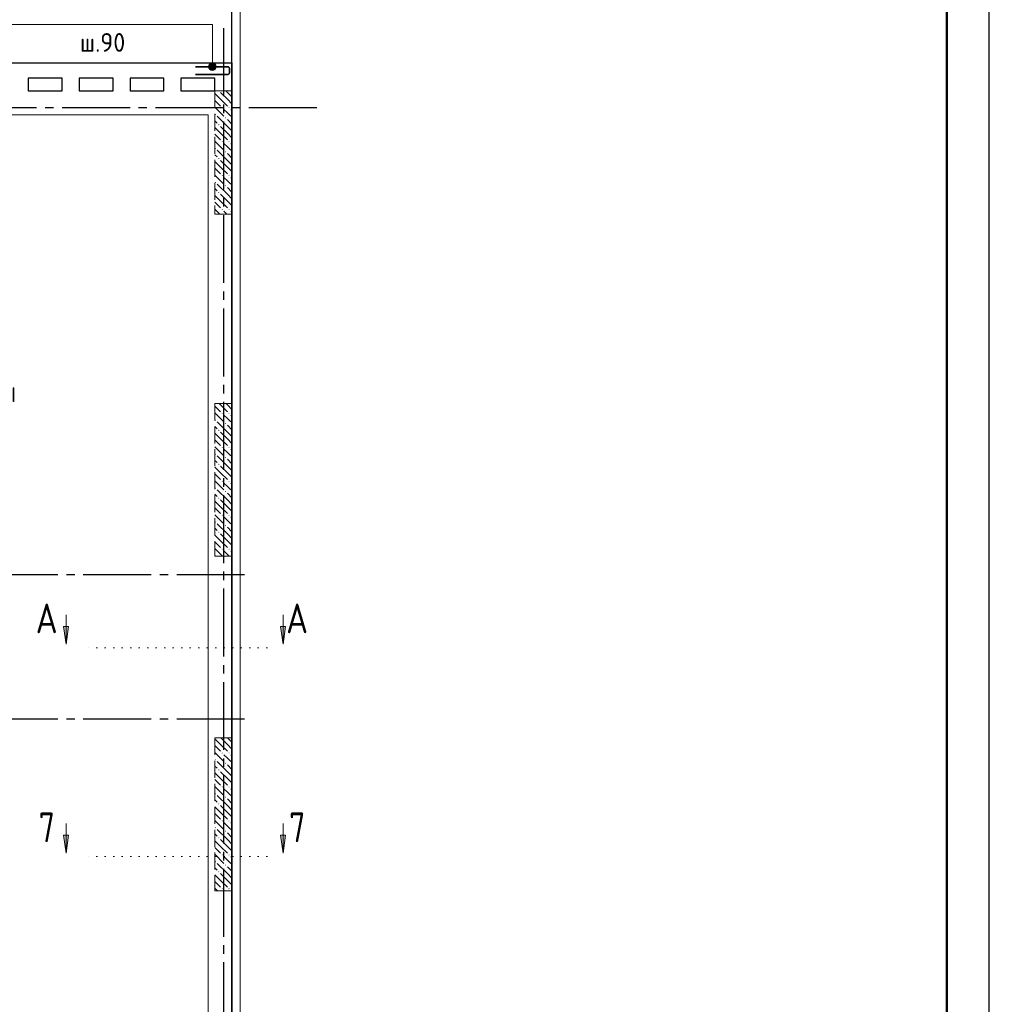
# Model space of a CAD drawing. Header units: millimetres. Extents: x 0 to 43617, y 0 to 59400.
# Tile 19 of 29: x 30574 to 42000, y 13973 to 25570. Entities that reach past the tile are written whole.
import ezdxf

# ---------------------------------------------------------------- set-up
doc = ezdxf.new("R2010")
doc.units = ezdxf.units.MM
for name, pattern in [('______2', [270, 200, -70]), ('______5', [1100, 800, -100, 100, -100]), ('______9', [100, 0, -100])]:
    doc.linetypes.add(name, pattern=pattern)
for name, color, linetype, lineweight in [('Standard', 7, 'Continuous', 25), ('ЖБ Пилон', 180, 'Continuous', 25), ('Обрамление П-обр. равн.', 7, 'Continuous', 25), ('Оси', 40, '______5', 18), ('Позиционная метка линия выноска', 7, 'Continuous', 13), ('Позиционная метка номер позиции', 7, 'Continuous', 13), ('Примечания', 7, 'Continuous', 25), ('Сечения символ', 7, 'Continuous', 25)]:
    doc.layers.add(name, color=color, linetype=linetype, lineweight=lineweight)
doc.layers.add('ЖБ Перекрытие верхний уровень', color=7, linetype='Continuous', lineweight=25, true_color=0xe0e0ff)
doc.styles.add('GOST 2.304-81', font='txt')
doc.styles.add('ISOCPEUR', font='txt')

msp = doc.modelspace()

# ---------------------------------------------------------------- hatches: boundary and pattern name
at = {"layer": 'ЖБ Пилон', "linetype": 'Continuous', "lineweight": 18, "transparency": 33554687}
for points in [[(32924, 24730), (32921, 24727), (32918, 24730)], [(32954, 24533), (32961, 24540), (32967, 24533), (32961, 24527)], [(33034, 24533), (33041, 24540), (33047, 24533), (33041, 24527)], [(32874, 24453), (32881, 24460), (32887, 24453), (32881, 24447)], [(32994, 24413), (33001, 24420), (33007, 24413), (33001, 24407)], [(32914, 24333), (32921, 24340), (32927, 24333), (32921, 24327)], [(32954, 24133), (32961, 24140), (32967, 24133), (32961, 24127)], [(33034, 24133), (33041, 24140), (33047, 24133), (33041, 24127)], [(32874, 24053), (32881, 24060), (32887, 24053), (32881, 24047)], [(32994, 24013), (33001, 24020), (33007, 24013), (33001, 24007)], [(32914, 23933), (32921, 23940), (32927, 23933), (32921, 23927)], [(32874, 23653), (32881, 23660), (32887, 23653), (32881, 23647)], [(32954, 23733), (32961, 23740), (32967, 23733), (32961, 23727)], [(33034, 23733), (33041, 23740), (33047, 23733), (33041, 23727)], [(32994, 23613), (33001, 23620), (33007, 23613), (33001, 23607)], [(32914, 23533), (32921, 23540), (32927, 23533), (32921, 23527)], [(32954, 23333), (32961, 23340), (32967, 23333), (32961, 23327)], [(33034, 23333), (33041, 23340), (33047, 23333), (33041, 23327)], [(32954, 20933), (32961, 20940), (32967, 20933), (32961, 20927)], [(33034, 20933), (33041, 20940), (33047, 20933), (33041, 20927)], [(32874, 20853), (32881, 20860), (32887, 20853), (32881, 20847)], [(32994, 20813), (33001, 20820), (33007, 20813), (33001, 20807)], [(32914, 20733), (32921, 20740), (32927, 20733), (32921, 20727)], [(32954, 20533), (32961, 20540), (32967, 20533), (32961, 20527)], [(33034, 20533), (33041, 20540), (33047, 20533), (33041, 20527)], [(32874, 20453), (32881, 20460), (32887, 20453), (32881, 20447)], [(32994, 20413), (33001, 20420), (33007, 20413), (33001, 20407)], [(32914, 20333), (32921, 20340), (32927, 20333), (32921, 20327)], [(32954, 20133), (32961, 20140), (32967, 20133), (32961, 20127)], [(33034, 20133), (33041, 20140), (33047, 20133), (33041, 20127)], [(32874, 20053), (32881, 20060), (32887, 20053), (32881, 20047)], [(32994, 20013), (33001, 20020), (33007, 20013), (33001, 20007)], [(32914, 19933), (32921, 19940), (32927, 19933), (32921, 19927)], [(32954, 19733), (32961, 19740), (32967, 19733), (32961, 19727)], [(33034, 19733), (33041, 19740), (33047, 19733), (33041, 19727)], [(32874, 19653), (32881, 19660), (32887, 19653), (32881, 19647)], [(32994, 19613), (33001, 19620), (33007, 19613), (33001, 19607)], [(32914, 19533), (32921, 19540), (32927, 19533), (32921, 19527)], [(32874, 19253), (32881, 19260), (32887, 19253), (32884, 19250), (32878, 19250)], [(32954, 19333), (32961, 19340), (32967, 19333), (32961, 19327)], [(33034, 19333), (33041, 19340), (33047, 19333), (33041, 19327)], [(32954, 16933), (32961, 16940), (32967, 16933), (32961, 16927)], [(33034, 16933), (33041, 16940), (33047, 16933), (33041, 16927)], [(32874, 16853), (32881, 16860), (32887, 16853), (32881, 16847)], [(32994, 16813), (33001, 16820), (33007, 16813), (33001, 16807)], [(32914, 16733), (32921, 16740), (32927, 16733), (32921, 16727)], [(32954, 16533), (32961, 16540), (32967, 16533), (32961, 16527)], [(33034, 16533), (33041, 16540), (33047, 16533), (33041, 16527)], [(32874, 16453), (32881, 16460), (32887, 16453), (32881, 16447)], [(32994, 16413), (33001, 16420), (33007, 16413), (33001, 16407)], [(32914, 16333), (32921, 16340), (32927, 16333), (32921, 16327)], [(32954, 16133), (32961, 16140), (32967, 16133), (32961, 16127)], [(33034, 16133), (33041, 16140), (33047, 16133), (33041, 16127)], [(32874, 16053), (32881, 16060), (32887, 16053), (32881, 16047)], [(32994, 16013), (33001, 16020), (33007, 16013), (33001, 16007)], [(32914, 15933), (32921, 15940), (32927, 15933), (32921, 15927)], [(32874, 15653), (32881, 15660), (32887, 15653), (32881, 15647)], [(32954, 15733), (32961, 15740), (32967, 15733), (32961, 15727)], [(33034, 15733), (33041, 15740), (33047, 15733), (33041, 15727)], [(32914, 15533), (32921, 15540), (32927, 15533), (32921, 15527)], [(32994, 15613), (33001, 15620), (33007, 15613), (33001, 15607)], [(32954, 15333), (32961, 15340), (32967, 15333), (32961, 15327)], [(33034, 15333), (33041, 15340), (33047, 15333), (33041, 15327)]]:
    msp.add_hatch(color=7, dxfattribs=at).paths.add_polyline_path(points, flags=16)
at = {"layer": 'Позиционная метка номер позиции', "linetype": 'Continuous', "lineweight": 13, "transparency": 33554687}
for points in [[(32806, 25038), (32884, 25038), (32867, 25054)], [(32806, 25038), (32867, 25054), (32822, 25054)], [(32822, 25054), (32867, 25054), (32845, 25060)], [(32800, 25015), (32890, 25015), (32884, 25038)], [(32800, 25015), (32884, 25038), (32806, 25038)], [(32806, 24993), (32890, 25015), (32800, 25015)], [(32806, 24993), (32884, 24993), (32890, 25015)], [(32822, 24976), (32884, 24993), (32806, 24993)], [(32822, 24976), (32867, 24976), (32884, 24993)], [(32867, 24976), (32822, 24976), (32845, 24970)]]:
    msp.add_hatch(color=7, dxfattribs=at).paths.add_polyline_path(points)
at = {"layer": 'Сечения символ', "linetype": 'Continuous', "lineweight": 13, "transparency": 33554687}
for points in [[(31151, 18425), (31121, 18215), (31091, 18425)], [(33708, 18425), (33678, 18215), (33648, 18425)], [(31151, 15965), (31121, 15755), (31091, 15965)], [(33708, 15965), (33678, 15755), (33648, 15965)]]:
    msp.add_hatch(color=7, dxfattribs=at).paths.add_polyline_path(points, flags=16)

# ---------------------------------------------------------------- linework, layer by layer
at = {"layer": 'Standard', "color": 7, "linetype": 'Continuous', "lineweight": 25, "transparency": 33554687}
for p, q in [((29947, 25060), (33074, 25060)), ((33074, 25060), (33074, 10100)), ((30674, 24880), (30674, 24730)), ((31074, 24880), (30674, 24880)), ((31074, 24730), (31074, 24880)), ((31274, 24880), (31274, 24730)), ((31674, 24880), (31274, 24880)), ((31674, 24730), (31674, 24880)), ((31874, 24880), (31874, 24730)), ((32274, 24880), (31874, 24880)), ((32274, 24730), (32274, 24880)), ((32474, 24880), (32474, 24730)), ((32874, 24880), (32474, 24880)), ((32874, 24730), (32874, 24880)), ((30674, 24730), (31074, 24730)), ((31274, 24730), (31674, 24730)), ((31874, 24730), (32274, 24730)), ((32474, 24730), (32874, 24730))]:
    msp.add_line(p, q, dxfattribs=at)
at = {"layer": 'Standard', "color": 7, "linetype": 'Continuous', "lineweight": 13, "transparency": 33554687}
msp.add_lwpolyline([(0, 0), (42000, 0), (42000, 59400), (0, 59400), (0, 0)], close=True, dxfattribs=at)
for points in [[(42000, 59400), (0, 59400), (0, 0), (42000, 0), (42000, 59400)], [(42000, 59400), (0, 59400), (0, 0), (42000, 0), (42000, 59400)], [(7674, 10380), (33074, 10380), (33074, 57220), (7674, 57220), (7674, 10380)]]:
    msp.add_lwpolyline(points, dxfattribs=at)
at = {"layer": 'Standard', "color": 7, "linetype": 'Continuous', "lineweight": 25, "transparency": 33554687}
for points in [[(42000, 59400), (0, 59400), (0, 0), (42000, 0), (42000, 59400)], [(7394, 10100), (33074, 10100), (33074, 57220), (7394, 57220), (7394, 10100)]]:
    msp.add_lwpolyline(points, dxfattribs=at)
at = {"layer": 'Standard', "color": 7, "linetype": 'Continuous', "lineweight": 50, "transparency": 33554687}
msp.add_lwpolyline([(2000, 58900), (41500, 58900), (41500, 500), (2000, 500), (2000, 58900)], close=True, dxfattribs=at)
at = {"layer": 'Standard', "color": 254, "linetype": 'Continuous', "lineweight": 18, "true_color": 0xc4c4ff, "transparency": 33554687}
msp.add_lwpolyline([(7294, 10000), (33174, 10000), (33174, 57320), (7294, 57320), (7294, 10000)], dxfattribs=at)
at = {"layer": 'ЖБ Перекрытие верхний уровень', "color": 7, "linetype": 'Continuous', "lineweight": 18, "transparency": 33554687}
for p, q in [((33074, 25060), (29947, 25060)), ((33074, 10100), (33074, 25060)), ((30674, 24880), (31074, 24880)), ((30674, 24730), (30674, 24880)), ((31074, 24880), (31074, 24730)), ((31274, 24880), (31674, 24880)), ((31274, 24730), (31274, 24880)), ((31674, 24880), (31674, 24730)), ((31874, 24880), (32274, 24880)), ((31874, 24730), (31874, 24880)), ((32274, 24880), (32274, 24730)), ((32474, 24880), (32874, 24880)), ((32474, 24730), (32474, 24880)), ((32874, 24880), (32874, 24730)), ((31074, 24730), (30674, 24730)), ((31674, 24730), (31274, 24730)), ((32274, 24730), (31874, 24730)), ((32874, 24730), (32474, 24730))]:
    msp.add_line(p, q, dxfattribs=at)
at = {"layer": 'ЖБ Пилон', "color": 253, "linetype": '______2', "lineweight": 13, "true_color": 0xa0a0a0, "transparency": 33554687}
for p, q in [((32874, 24730), (32874, 23280)), ((33074, 24730), (32874, 24730)), ((33074, 23280), (33074, 24730)), ((32874, 23280), (33074, 23280)), ((32874, 21050), (32874, 19250)), ((33074, 21050), (32874, 21050)), ((33074, 19250), (33074, 21050)), ((32874, 19250), (33074, 19250)), ((32874, 17110), (32874, 15310)), ((33074, 17110), (32874, 17110)), ((33074, 15310), (33074, 17110)), ((32874, 15310), (33074, 15310))]:
    msp.add_line(p, q, dxfattribs=at)
at = {"layer": 'ЖБ Пилон', "color": 9, "linetype": 'Continuous', "lineweight": 18, "true_color": 0xc7c7c7, "transparency": 33554687}
for p, q in [((32941, 24713), (33021, 24633)), ((33021, 24713), (33004, 24730)), ((33021, 24713), (33074, 24660)), ((32941, 24633), (32874, 24700)), ((32874, 24620), (32941, 24553)), ((32941, 24633), (33021, 24553)), ((33021, 24633), (33074, 24580)), ((32874, 24540), (32981, 24433)), ((33021, 24473), (32981, 24513)), ((33061, 24433), (33021, 24473)), ((33061, 24513), (33074, 24500)), ((32874, 24380), (32901, 24353)), ((33021, 24313), (32901, 24433)), ((33021, 24393), (33074, 24340)), ((32941, 24233), (32874, 24300)), ((32941, 24313), (33021, 24233)), ((33021, 24313), (33074, 24260)), ((32874, 24220), (32941, 24153)), ((32874, 24140), (32981, 24033)), ((32941, 24233), (33021, 24153)), ((33021, 24233), (33074, 24180)), ((33021, 23913), (32901, 24033)), ((33021, 24073), (32981, 24113)), ((33061, 24033), (33021, 24073)), ((33061, 24113), (33074, 24100)), ((32874, 23980), (32901, 23953)), ((32941, 23833), (32874, 23900)), ((32941, 23913), (33021, 23833)), ((33021, 23993), (33074, 23940)), ((33021, 23913), (33074, 23860)), ((32874, 23820), (32941, 23753)), ((32941, 23833), (33021, 23753)), ((33021, 23833), (33074, 23780)), ((32874, 23740), (32981, 23633)), ((33021, 23673), (32981, 23713)), ((33061, 23633), (33021, 23673)), ((33061, 23713), (33074, 23700)), ((32874, 23580), (32901, 23553)), ((33021, 23513), (32901, 23633)), ((33021, 23593), (33074, 23540)), ((32941, 23433), (32874, 23500)), ((32941, 23513), (33021, 23433)), ((32941, 23433), (33021, 23353)), ((33021, 23513), (33074, 23460)), ((33021, 23433), (33074, 23380)), ((32874, 23420), (32941, 23353)), ((32874, 23340), (32934, 23280)), ((33014, 23280), (32981, 23313)), ((33061, 23313), (33074, 23300)), ((32874, 21020), (32941, 20953)), ((32941, 21033), (32924, 21050)), ((32941, 21033), (33021, 20953)), ((33004, 21050), (33021, 21033)), ((33021, 21033), (33074, 20980)), ((32874, 20940), (32981, 20833)), ((33021, 20873), (32981, 20913)), ((33061, 20913), (33074, 20900)), ((32874, 20780), (32901, 20753)), ((33021, 20713), (32901, 20833)), ((33061, 20833), (33021, 20873)), ((33021, 20793), (33074, 20740)), ((32941, 20633), (32874, 20700)), ((32941, 20713), (33021, 20633)), ((33021, 20713), (33074, 20660)), ((32874, 20620), (32941, 20553)), ((32874, 20540), (32981, 20433)), ((32941, 20633), (33021, 20553)), ((33021, 20633), (33074, 20580)), ((33021, 20313), (32901, 20433)), ((33021, 20473), (32981, 20513)), ((33061, 20433), (33021, 20473)), ((33061, 20513), (33074, 20500)), ((32874, 20380), (32901, 20353)), ((32941, 20233), (32874, 20300)), ((32941, 20313), (33021, 20233)), ((33021, 20393), (33074, 20340)), ((33021, 20313), (33074, 20260)), ((32874, 20220), (32941, 20153)), ((32941, 20233), (33021, 20153)), ((33021, 20233), (33074, 20180)), ((32874, 20140), (32981, 20033)), ((33021, 20073), (32981, 20113)), ((33061, 20033), (33021, 20073)), ((33061, 20113), (33074, 20100)), ((32874, 19980), (32901, 19953)), ((33021, 19913), (32901, 20033)), ((33021, 19993), (33074, 19940)), ((32941, 19833), (32874, 19900)), ((32941, 19913), (33021, 19833)), ((32941, 19833), (33021, 19753)), ((33021, 19913), (33074, 19860)), ((33021, 19833), (33074, 19780)), ((32874, 19820), (32941, 19753)), ((32874, 19740), (32981, 19633)), ((33021, 19513), (32901, 19633)), ((33021, 19673), (32981, 19713)), ((33061, 19633), (33021, 19673)), ((33061, 19713), (33074, 19700)), ((32874, 19580), (32901, 19553)), ((32941, 19433), (32874, 19500)), ((32941, 19513), (33021, 19433)), ((33021, 19593), (33074, 19540)), ((33021, 19513), (33074, 19460)), ((32874, 19420), (32941, 19353)), ((32941, 19433), (33021, 19353)), ((33021, 19433), (33074, 19380)), ((32874, 19340), (32964, 19250)), ((33021, 19273), (32981, 19313)), ((33044, 19250), (33021, 19273)), ((33061, 19313), (33074, 19300)), ((32941, 17033), (32874, 17100)), ((32944, 17110), (33021, 17033)), ((33024, 17110), (33074, 17060)), ((32874, 17020), (32941, 16953)), ((32874, 16940), (32981, 16833)), ((32941, 17033), (33021, 16953)), ((33021, 17033), (33074, 16980)), ((33021, 16713), (32901, 16833)), ((33021, 16873), (32981, 16913)), ((33061, 16833), (33021, 16873)), ((33061, 16913), (33074, 16900)), ((32874, 16780), (32901, 16753)), ((32941, 16633), (32874, 16700)), ((32941, 16713), (33021, 16633)), ((33021, 16793), (33074, 16740)), ((33021, 16713), (33074, 16660)), ((32874, 16620), (32941, 16553)), ((32941, 16633), (33021, 16553)), ((33021, 16633), (33074, 16580)), ((32874, 16540), (32981, 16433)), ((33021, 16473), (32981, 16513)), ((33061, 16433), (33021, 16473)), ((33061, 16513), (33074, 16500)), ((32874, 16380), (32901, 16353)), ((33021, 16313), (32901, 16433)), ((33021, 16393), (33074, 16340)), ((32941, 16233), (32874, 16300)), ((32941, 16313), (33021, 16233)), ((33021, 16313), (33074, 16260)), ((32874, 16220), (32941, 16153)), ((32874, 16140), (32981, 16033)), ((32941, 16233), (33021, 16153)), ((33021, 16233), (33074, 16180)), ((33021, 15913), (32901, 16033)), ((33021, 16073), (32981, 16113)), ((33061, 16033), (33021, 16073)), ((33061, 16113), (33074, 16100)), ((32874, 15980), (32901, 15953)), ((32941, 15833), (32874, 15900)), ((32941, 15913), (33021, 15833)), ((33021, 15993), (33074, 15940)), ((33021, 15913), (33074, 15860)), ((32874, 15820), (32941, 15753)), ((32941, 15833), (33021, 15753)), ((33021, 15833), (33074, 15780)), ((32874, 15740), (32981, 15633)), ((33021, 15673), (32981, 15713)), ((33061, 15633), (33021, 15673)), ((33061, 15713), (33074, 15700)), ((32874, 15580), (32901, 15553)), ((33021, 15513), (32901, 15633)), ((33021, 15593), (33074, 15540)), ((32941, 15433), (32874, 15500)), ((32941, 15513), (33021, 15433)), ((32941, 15433), (33021, 15353)), ((33021, 15513), (33074, 15460)), ((33021, 15433), (33074, 15380)), ((32874, 15420), (32941, 15353)), ((32874, 15340), (32904, 15310)), ((32984, 15310), (32981, 15313)), ((33061, 15313), (33064, 15310))]:
    msp.add_line(p, q, dxfattribs=at)
at = {"layer": 'Обрамление П-обр. равн.', "color": 7, "linetype": 'Continuous', "lineweight": 35, "transparency": 33554687}
msp.add_lwpolyline([(32645, 24925), (33026, 24925), (33029, 24926), (33033, 24927), (33036, 24929), (33039, 24931), (33041, 24934), (33043, 24937), (33045, 24941), (33045, 24944), (33045, 24996), (33045, 24999), (33043, 25003), (33041, 25006), (33039, 25009), (33036, 25011), (33033, 25013), (33029, 25015), (33026, 25015), (32645, 25015)], dxfattribs=at)
at = {"layer": 'Оси', "color": 8, "linetype": '______5', "lineweight": -3, "transparency": 33554687}
for p, q in [((32974, 25469), (32974, 7100)), ((34074, 24530), (4600, 24530)), ((34074, 24530), (4600, 24530)), ((33224, 19030), (4600, 19030)), ((33224, 17330), (4600, 17330))]:
    msp.add_line(p, q, dxfattribs=at)
at = {"layer": 'Позиционная метка линия выноска', "color": 251, "linetype": 'Continuous', "lineweight": 13, "true_color": 0x494949, "transparency": 33554687}
msp.add_lwpolyline([(32794, 11680), (32794, 24450), (29694, 24450), (27978, 26166), (28383, 26571), (23723, 31231), (23724, 31232), (23723, 31231), (23318, 30826), (21826, 32318)], dxfattribs=at)
at = {"layer": 'Позиционная метка номер позиции', "color": 7, "linetype": 'Continuous', "lineweight": 13, "transparency": 33554687}
for p, q in [((32845, 25060), (32845, 25060)), ((32800, 25015), (32800, 25015)), ((32845, 24970), (32845, 24970)), ((32890, 25015), (32890, 25015))]:
    msp.add_line(p, q, dxfattribs=at)
msp.add_lwpolyline([(32845, 25015), (32845, 25515), (30345, 25515)], dxfattribs=at)
msp.add_circle((32845, 25015), 45, dxfattribs=at)
at = {"layer": 'Сечения символ', "color": 7, "linetype": 'Continuous', "lineweight": 13, "transparency": 33554687}
for p, q in [((31121, 18215), (31121, 18562)), ((33678, 18215), (33678, 18562)), ((31121, 18425), (31121, 18440)), ((33678, 18425), (33678, 18440)), ((31121, 18215), (31091, 18425)), ((31091, 18425), (31151, 18425)), ((31151, 18425), (31121, 18215)), ((33678, 18215), (33648, 18425)), ((33648, 18425), (33708, 18425)), ((33708, 18425), (33678, 18215)), ((31121, 18215), (31121, 18215)), ((31121, 18215), (31121, 18215)), ((31121, 18215), (31121, 18215)), ((33678, 18215), (33678, 18215)), ((33678, 18215), (33678, 18215)), ((33678, 18215), (33678, 18215)), ((31121, 15755), (31121, 16102)), ((33678, 15755), (33678, 16102)), ((31121, 15755), (31091, 15965)), ((31091, 15965), (31151, 15965)), ((31121, 15965), (31121, 15980)), ((31151, 15965), (31121, 15755)), ((33678, 15755), (33648, 15965)), ((33648, 15965), (33708, 15965)), ((33678, 15965), (33678, 15980)), ((33708, 15965), (33678, 15755)), ((31121, 15755), (31121, 15755)), ((31121, 15755), (31121, 15755)), ((31121, 15755), (31121, 15755)), ((33678, 15755), (33678, 15755)), ((33678, 15755), (33678, 15755)), ((33678, 15755), (33678, 15755))]:
    msp.add_line(p, q, dxfattribs=at)
at = {"layer": 'Сечения символ', "color": 7, "linetype": '______9', "lineweight": 13, "transparency": 33554687}
for p, q in [((33485, 18173), (31344, 18173)), ((33485, 15713), (31344, 15713))]:
    msp.add_line(p, q, dxfattribs=at)

# ---------------------------------------------------------------- texts
at = {"layer": 'Обрамление П-обр. равн.', "color": 7, "linetype": 'Continuous', "lineweight": 13, "transparency": 33554687, "insert": (31284, 25192), "char_height": 220, "width": 807.16, "attachment_point": 7, "style": 'ISOCPEUR'}
msp.add_mtext('\\W0.94;ш.90 ', dxfattribs=at)
at = {"layer": 'Примечания', "color": 7, "linetype": 'Continuous', "lineweight": 25, "transparency": 33554687, "char_height": 250, "attachment_point": 7, "style": 'GOST 2.304-81'}
for s, insert, width in [('Граница\\~смены', (28575, 20998), 1990.31), ('направления\\~арматуры', (27545, 20598), 3020.86)]:
    msp.add_mtext(s, dxfattribs=dict(at, insert=insert, width=width))
at = {"layer": 'Сечения символ', "color": 7, "linetype": 'Continuous', "lineweight": 35, "transparency": 33554687, "char_height": 350, "attachment_point": 7, "style": 'ISOCPEUR'}
for s, insert, width in [('\\W0.82;А', (30763, 18343), 458.09), ('\\W0.82;А', (33714, 18343), 458.1), ('\\W0.78;7', (30798, 15883), 380.8), ('\\W0.78;7', (33749, 15883), 380.8)]:
    msp.add_mtext(s, dxfattribs=dict(at, insert=insert, width=width))

doc.saveas('drawing.dxf')
